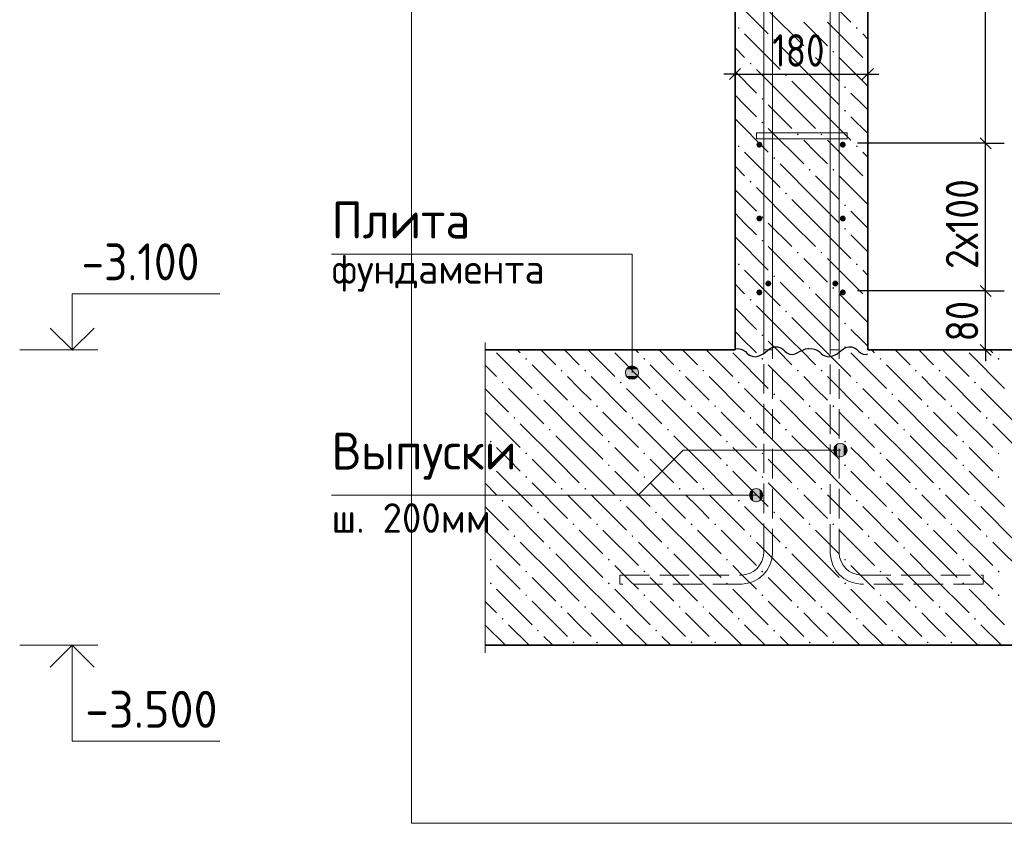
# Model space of a CAD drawing. Header units: millimetres. Extents: x 0 to 21000, y -5 to 14850.
# Tile 31 of 35: x 15901 to 19236, y 3448 to 6168. Entities that reach past the tile are written whole.
import ezdxf

# ---------------------------------------------------------------- set-up
doc = ezdxf.new("R2010")
doc.units = ezdxf.units.MM
doc.linetypes.add('______2', pattern=[135, 100, -35])
for name, color, linetype, lineweight in [('Standard', 7, 'Continuous', 25), ('Выпуски арматуры Г-обр.', 7, 'Continuous', 25), ('Позиционная метка диаметр_ шаг', 7, 'Continuous', 13), ('Позиционная метка линия выноска', 7, 'Continuous', 13), ('Примечания', 7, 'Continuous', 13), ('Стена фоновая арматура У1', 7, 'Continuous', 25), ('Стена фоновая арматура Х1', 7, 'Continuous', 25), ('Стена фоновая затяжка С-обр.', 7, 'Continuous', 25)]:
    doc.layers.add(name, color=color, linetype=linetype, lineweight=lineweight)
doc.layers.add('ЖБ Плита Фундамента верхний уровень', color=7, linetype='Continuous', lineweight=25, true_color=0x783c14)
doc.layers.add('ЖБ Стена верхний уровень', color=7, linetype='Continuous', lineweight=25, true_color=0x006e00)
doc.layers.add('Размерная выноска', color=7, linetype='Continuous')
doc.styles.add('ISOCPEUR', font='txt')

msp = doc.modelspace()

# ---------------------------------------------------------------- hatches: boundary and pattern name
at = {"layer": 'ЖБ Плита Фундамента верхний уровень', "linetype": 'Continuous', "lineweight": 18, "transparency": 33554687}
for points in [[(17613.4, 5019.9), (17616.6, 5023.2), (17619.9, 5019.9), (17616.6, 5016.7)], [(18013.4, 5019.9), (18016.6, 5023.2), (18019.9, 5019.9), (18016.6, 5016.7)], [(18413.4, 5019.9), (18416.6, 5023.2), (18419.9, 5019.9), (18416.6, 5016.7)], [(18813.4, 5019.9), (18816.6, 5023.2), (18819.9, 5019.9), (18816.6, 5016.7)], [(19213.4, 5019.9), (19216.6, 5023.2), (19219.9, 5019.9), (19216.6, 5016.7)], [(17733.4, 4979.9), (17736.6, 4983.2), (17739.8, 4979.9), (17736.6, 4976.7)], [(17813.4, 4979.9), (17816.6, 4983.2), (17819.9, 4979.9), (17816.6, 4976.7)], [(18133.4, 4979.9), (18136.6, 4983.2), (18139.8, 4979.9), (18136.6, 4976.7)], [(18213.4, 4979.9), (18216.6, 4983.2), (18219.9, 4979.9), (18216.6, 4976.7)], [(18533.4, 4979.9), (18536.6, 4983.2), (18539.8, 4979.9), (18536.6, 4976.7)], [(18613.4, 4979.9), (18616.6, 4983.2), (18619.9, 4979.9), (18616.6, 4976.7)], [(18933.4, 4979.9), (18936.6, 4983.2), (18939.8, 4979.9), (18936.6, 4976.7)], [(19013.4, 4979.9), (19016.6, 4983.2), (19019.9, 4979.9), (19016.6, 4976.7)], [(17533.4, 4939.9), (17536.6, 4943.2), (17539.8, 4939.9), (17536.6, 4936.7)], [(17933.4, 4939.9), (17936.6, 4943.2), (17939.8, 4939.9), (17936.6, 4936.7)], [(18333.4, 4939.9), (18336.6, 4943.2), (18339.8, 4939.9), (18336.6, 4936.7)], [(18733.4, 4939.9), (18736.6, 4943.2), (18739.8, 4939.9), (18736.6, 4936.7)], [(19133.4, 4939.9), (19136.6, 4943.2), (19139.8, 4939.9), (19136.6, 4936.7)], [(17653.4, 4899.9), (17656.6, 4903.2), (17659.9, 4899.9), (17656.6, 4896.7)], [(18053.4, 4899.9), (18056.6, 4903.2), (18059.9, 4899.9), (18056.6, 4896.7)], [(18453.4, 4899.9), (18456.6, 4903.2), (18459.9, 4899.9), (18456.6, 4896.7)], [(18853.4, 4899.9), (18856.6, 4903.2), (18859.9, 4899.9), (18856.6, 4896.7)], [(17773.4, 4859.9), (17776.6, 4863.2), (17779.8, 4859.9), (17776.6, 4856.7)], [(17853.4, 4859.9), (17856.6, 4863.2), (17859.9, 4859.9), (17856.6, 4856.7)], [(18173.4, 4859.9), (18176.6, 4863.2), (18179.8, 4859.9), (18176.6, 4856.7)], [(18253.4, 4859.9), (18256.6, 4863.2), (18259.9, 4859.9), (18256.6, 4856.7)], [(18573.4, 4859.9), (18576.6, 4863.2), (18579.8, 4859.9), (18576.6, 4856.7)], [(18653.4, 4859.9), (18656.6, 4863.2), (18659.9, 4859.9), (18656.6, 4856.7)], [(18973.4, 4859.9), (18976.6, 4863.2), (18979.8, 4859.9), (18976.6, 4856.7)], [(19053.4, 4859.9), (19056.6, 4863.2), (19059.9, 4859.9), (19056.6, 4856.7)], [(17573.4, 4819.9), (17576.6, 4823.2), (17579.8, 4819.9), (17576.6, 4816.7)], [(17973.4, 4819.9), (17976.6, 4823.2), (17979.8, 4819.9), (17976.6, 4816.7)], [(18373.4, 4819.9), (18376.6, 4823.2), (18379.8, 4819.9), (18376.6, 4816.7)], [(18773.4, 4819.9), (18776.6, 4823.2), (18779.8, 4819.9), (18776.6, 4816.7)], [(19173.4, 4819.9), (19176.6, 4823.2), (19179.8, 4819.9), (19176.6, 4816.7)], [(17693.4, 4779.9), (17696.6, 4783.2), (17699.9, 4779.9), (17696.6, 4776.7)], [(18093.4, 4779.9), (18096.6, 4783.2), (18099.9, 4779.9), (18096.6, 4776.7)], [(18493.4, 4779.9), (18496.6, 4783.2), (18499.9, 4779.9), (18496.6, 4776.7)], [(18893.4, 4779.9), (18896.6, 4783.2), (18899.9, 4779.9), (18896.6, 4776.7)], [(17493.4, 4739.9), (17496.6, 4743.2), (17499.9, 4739.9), (17496.6, 4736.7)], [(17893.4, 4739.9), (17896.6, 4743.2), (17899.9, 4739.9), (17896.6, 4736.7)], [(18293.4, 4739.9), (18296.6, 4743.2), (18299.9, 4739.9), (18296.6, 4736.7)], [(18693.4, 4739.9), (18696.6, 4743.2), (18699.9, 4739.9), (18696.6, 4736.7)], [(19093.4, 4739.9), (19096.6, 4743.2), (19099.9, 4739.9), (19096.6, 4736.7)], [(17613.4, 4699.9), (17616.6, 4703.2), (17619.9, 4699.9), (17616.6, 4696.7)], [(18013.4, 4699.9), (18016.6, 4703.2), (18019.9, 4699.9), (18016.6, 4696.7)], [(18413.4, 4699.9), (18416.6, 4703.2), (18419.9, 4699.9), (18416.6, 4696.7)], [(18813.4, 4699.9), (18816.6, 4703.2), (18819.9, 4699.9), (18816.6, 4696.7)], [(19213.4, 4699.9), (19216.6, 4703.2), (19219.9, 4699.9), (19216.6, 4696.7)], [(17493.4, 4659.9), (17496.6, 4663.2), (17499.9, 4659.9), (17496.6, 4656.7)], [(17893.4, 4659.9), (17896.6, 4663.2), (17899.9, 4659.9), (17896.6, 4656.7)], [(18293.4, 4659.9), (18296.6, 4663.2), (18299.9, 4659.9), (18296.6, 4656.7)], [(18693.4, 4659.9), (18696.6, 4663.2), (18699.9, 4659.9), (18696.6, 4656.7)], [(19093.4, 4659.9), (19096.6, 4663.2), (19099.9, 4659.9), (19096.6, 4656.7)], [(17613.4, 4619.9), (17616.6, 4623.2), (17619.9, 4619.9), (17616.6, 4616.7)], [(18013.4, 4619.9), (18016.6, 4623.2), (18019.9, 4619.9), (18016.6, 4616.7)], [(18413.4, 4619.9), (18416.6, 4623.2), (18419.9, 4619.9), (18416.6, 4616.7)], [(18813.4, 4619.9), (18816.6, 4623.2), (18819.9, 4619.9), (18816.6, 4616.7)], [(19213.4, 4619.9), (19216.6, 4623.2), (19219.9, 4619.9), (19216.6, 4616.7)], [(17733.4, 4579.9), (17736.6, 4583.2), (17739.8, 4579.9), (17736.6, 4576.7)], [(17813.4, 4579.9), (17816.6, 4583.2), (17819.9, 4579.9), (17816.6, 4576.7)], [(18133.4, 4579.9), (18136.6, 4583.2), (18139.8, 4579.9), (18136.6, 4576.7)], [(18213.4, 4579.9), (18216.6, 4583.2), (18219.9, 4579.9), (18216.6, 4576.7)], [(18533.4, 4579.9), (18536.6, 4583.2), (18539.8, 4579.9), (18536.6, 4576.7)], [(18613.4, 4579.9), (18616.6, 4583.2), (18619.9, 4579.9), (18616.6, 4576.7)], [(18933.4, 4579.9), (18936.6, 4583.2), (18939.8, 4579.9), (18936.6, 4576.7)], [(19013.4, 4579.9), (19016.6, 4583.2), (19019.9, 4579.9), (19016.6, 4576.7)], [(17533.4, 4539.9), (17536.6, 4543.2), (17539.8, 4539.9), (17536.6, 4536.7)], [(17933.4, 4539.9), (17936.6, 4543.2), (17939.8, 4539.9), (17936.6, 4536.7)], [(18333.4, 4539.9), (18336.6, 4543.2), (18339.8, 4539.9), (18336.6, 4536.7)], [(18733.4, 4539.9), (18736.6, 4543.2), (18739.8, 4539.9), (18736.6, 4536.7)], [(19133.4, 4539.9), (19136.6, 4543.2), (19139.8, 4539.9), (19136.6, 4536.7)], [(17653.4, 4499.9), (17656.6, 4503.2), (17659.9, 4499.9), (17656.6, 4496.7)], [(18053.4, 4499.9), (18056.6, 4503.2), (18059.9, 4499.9), (18056.6, 4496.7)], [(18453.4, 4499.9), (18456.6, 4503.2), (18459.9, 4499.9), (18456.6, 4496.7)], [(18853.4, 4499.9), (18856.6, 4503.2), (18859.9, 4499.9), (18856.6, 4496.7)], [(17773.4, 4459.9), (17776.6, 4463.2), (17779.8, 4459.9), (17776.6, 4456.7)], [(17853.4, 4459.9), (17856.6, 4463.2), (17859.9, 4459.9), (17856.6, 4456.7)], [(18173.4, 4459.9), (18176.6, 4463.2), (18179.8, 4459.9), (18176.6, 4456.7)], [(18253.4, 4459.9), (18256.6, 4463.2), (18259.9, 4459.9), (18256.6, 4456.7)], [(18573.4, 4459.9), (18576.6, 4463.2), (18579.8, 4459.9), (18576.6, 4456.7)], [(18653.4, 4459.9), (18656.6, 4463.2), (18659.9, 4459.9), (18656.6, 4456.7)], [(18973.4, 4459.9), (18976.6, 4463.2), (18979.8, 4459.9), (18976.6, 4456.7)], [(19053.4, 4459.9), (19056.6, 4463.2), (19059.9, 4459.9), (19056.6, 4456.7)], [(17573.4, 4419.9), (17576.6, 4423.2), (17579.8, 4419.9), (17576.6, 4416.7)], [(17973.4, 4419.9), (17976.6, 4423.2), (17979.8, 4419.9), (17976.6, 4416.7)], [(18373.4, 4419.9), (18376.6, 4423.2), (18379.8, 4419.9), (18376.6, 4416.7)], [(18773.4, 4419.9), (18776.6, 4423.2), (18779.8, 4419.9), (18776.6, 4416.7)], [(19173.4, 4419.9), (19176.6, 4423.2), (19179.8, 4419.9), (19176.6, 4416.7)], [(17693.4, 4379.9), (17696.6, 4383.2), (17699.9, 4379.9), (17696.6, 4376.7)], [(18093.4, 4379.9), (18096.6, 4383.2), (18099.9, 4379.9), (18096.6, 4376.7)], [(18493.4, 4379.9), (18496.6, 4383.2), (18499.9, 4379.9), (18496.6, 4376.7)], [(18893.4, 4379.9), (18896.6, 4383.2), (18899.9, 4379.9), (18896.6, 4376.7)], [(17493.4, 4339.9), (17496.6, 4343.2), (17499.9, 4339.9), (17496.6, 4336.7)], [(17893.4, 4339.9), (17896.6, 4343.2), (17899.9, 4339.9), (17896.6, 4336.7)], [(18293.4, 4339.9), (18296.6, 4343.2), (18299.9, 4339.9), (18296.6, 4336.7)], [(18693.4, 4339.9), (18696.6, 4343.2), (18699.9, 4339.9), (18696.6, 4336.7)], [(19093.4, 4339.9), (19096.6, 4343.2), (19099.9, 4339.9), (19096.6, 4336.7)], [(17613.4, 4299.9), (17616.6, 4303.2), (17619.9, 4299.9), (17616.6, 4296.7)], [(18013.4, 4299.9), (18016.6, 4303.2), (18019.9, 4299.9), (18016.6, 4296.7)], [(18413.4, 4299.9), (18416.6, 4303.2), (18419.9, 4299.9), (18416.6, 4296.7)], [(18813.4, 4299.9), (18816.6, 4303.2), (18819.9, 4299.9), (18816.6, 4296.7)], [(19213.4, 4299.9), (19216.6, 4303.2), (19219.9, 4299.9), (19216.6, 4296.7)], [(17493.4, 4259.9), (17496.6, 4263.2), (17499.9, 4259.9), (17496.6, 4256.7)], [(17893.4, 4259.9), (17896.6, 4263.2), (17899.9, 4259.9), (17896.6, 4256.7)], [(18293.4, 4259.9), (18296.6, 4263.2), (18299.9, 4259.9), (18296.6, 4256.7)], [(18693.4, 4259.9), (18696.6, 4263.2), (18699.9, 4259.9), (18696.6, 4256.7)], [(19093.4, 4259.9), (19096.6, 4263.2), (19099.9, 4259.9), (19096.6, 4256.7)], [(17613.4, 4219.9), (17616.6, 4223.2), (17619.9, 4219.9), (17616.6, 4216.7)], [(18013.4, 4219.9), (18016.6, 4223.2), (18019.9, 4219.9), (18016.6, 4216.7)], [(18413.4, 4219.9), (18416.6, 4223.2), (18419.9, 4219.9), (18416.6, 4216.7)], [(18813.4, 4219.9), (18816.6, 4223.2), (18819.9, 4219.9), (18816.6, 4216.7)], [(19213.4, 4219.9), (19216.6, 4223.2), (19219.9, 4219.9), (19216.6, 4216.7)], [(17733.4, 4179.9), (17736.6, 4183.2), (17739.8, 4179.9), (17736.6, 4176.7)], [(17813.4, 4179.9), (17816.6, 4183.2), (17819.9, 4179.9), (17816.6, 4176.7)], [(18133.4, 4179.9), (18136.6, 4183.2), (18139.8, 4179.9), (18136.6, 4176.7)], [(18213.4, 4179.9), (18216.6, 4183.2), (18219.9, 4179.9), (18216.6, 4176.7)], [(18533.4, 4179.9), (18536.6, 4183.2), (18539.8, 4179.9), (18536.6, 4176.7)], [(18613.4, 4179.9), (18616.6, 4183.2), (18619.9, 4179.9), (18616.6, 4176.7)], [(18933.4, 4179.9), (18936.6, 4183.2), (18939.8, 4179.9), (18936.6, 4176.7)], [(19013.4, 4179.9), (19016.6, 4183.2), (19019.9, 4179.9), (19016.6, 4176.7)], [(17533.4, 4139.9), (17536.6, 4143.2), (17539.8, 4139.9), (17536.6, 4136.7)], [(17933.4, 4139.9), (17936.6, 4143.2), (17939.8, 4139.9), (17936.6, 4136.7)], [(18333.4, 4139.9), (18336.6, 4143.2), (18339.8, 4139.9), (18336.6, 4136.7)], [(18733.4, 4139.9), (18736.6, 4143.2), (18739.8, 4139.9), (18736.6, 4136.7)], [(19133.4, 4139.9), (19136.6, 4143.2), (19139.8, 4139.9), (19136.6, 4136.7)], [(17653.4, 4099.9), (17656.6, 4103.2), (17659.9, 4099.9), (17656.6, 4096.7)], [(18053.4, 4099.9), (18056.6, 4103.2), (18059.9, 4099.9), (18056.6, 4096.7)], [(18453.4, 4099.9), (18456.6, 4103.2), (18459.9, 4099.9), (18456.6, 4096.7)], [(18853.4, 4099.9), (18856.6, 4103.2), (18859.9, 4099.9), (18856.6, 4096.7)], [(17773.4, 4059.9), (17776.6, 4063.2), (17779.8, 4059.9), (17776.6, 4056.7)], [(17853.4, 4059.9), (17856.6, 4063.2), (17859.9, 4059.9), (17856.6, 4056.7)], [(18173.4, 4059.9), (18176.6, 4063.2), (18179.8, 4059.9), (18176.6, 4056.7)], [(18253.4, 4059.9), (18256.6, 4063.2), (18259.9, 4059.9), (18256.6, 4056.7)], [(18573.4, 4059.9), (18576.6, 4063.2), (18579.8, 4059.9), (18576.6, 4056.7)], [(18653.4, 4059.9), (18656.6, 4063.2), (18659.9, 4059.9), (18656.6, 4056.7)], [(18973.4, 4059.9), (18976.6, 4063.2), (18979.8, 4059.9), (18976.6, 4056.7)], [(19053.4, 4059.9), (19056.6, 4063.2), (19059.9, 4059.9), (19056.6, 4056.7)]]:
    msp.add_hatch(color=7, dxfattribs=at).paths.add_polyline_path(points, flags=16)
at = {"layer": 'ЖБ Стена верхний уровень', "linetype": 'Continuous', "lineweight": 18, "transparency": 33554687}
for points in [[(18333.4, 6139.9), (18336.6, 6143.2), (18339.8, 6139.9), (18336.6, 6136.7)], [(18733.4, 6139.9), (18736.6, 6143.2), (18739.8, 6139.9), (18736.6, 6136.7)], [(18453.4, 6099.9), (18456.6, 6103.2), (18459.9, 6099.9), (18456.6, 6096.7)], [(18573.4, 6059.9), (18576.6, 6063.2), (18579.8, 6059.9), (18576.6, 6056.7)], [(18653.4, 6059.9), (18656.6, 6063.2), (18659.9, 6059.9), (18656.6, 6056.7)], [(18373.4, 6019.9), (18376.6, 6023.2), (18379.8, 6019.9), (18376.6, 6016.7)], [(18773.4, 6019.9), (18773.9, 6020.4), (18773.9, 6019.4)], [(18493.4, 5979.9), (18496.6, 5983.2), (18499.9, 5979.9), (18496.6, 5976.7)], [(18693.4, 5939.9), (18696.6, 5943.2), (18699.9, 5939.9), (18696.6, 5936.7)], [(18413.4, 5899.9), (18416.6, 5903.2), (18419.9, 5899.9), (18416.6, 5896.7)], [(18693.4, 5859.9), (18696.6, 5863.2), (18699.9, 5859.9), (18696.6, 5856.7)], [(18413.4, 5819.9), (18416.6, 5823.2), (18419.9, 5819.9), (18416.6, 5816.7)], [(18533.4, 5779.9), (18536.6, 5783.2), (18539.8, 5779.9), (18536.6, 5776.7)], [(18613.4, 5779.9), (18616.6, 5783.2), (18619.9, 5779.9), (18616.6, 5776.7)], [(18333.4, 5739.9), (18336.6, 5743.2), (18339.8, 5739.9), (18336.6, 5736.7)], [(18733.4, 5739.9), (18736.6, 5743.2), (18739.8, 5739.9), (18736.6, 5736.7)], [(18453.4, 5699.9), (18456.6, 5703.2), (18459.9, 5699.9), (18456.6, 5696.7)], [(18573.4, 5659.9), (18576.6, 5663.2), (18579.8, 5659.9), (18576.6, 5656.7)], [(18653.4, 5659.9), (18656.6, 5663.2), (18659.9, 5659.9), (18656.6, 5656.7)], [(18373.4, 5619.9), (18376.6, 5623.2), (18379.8, 5619.9), (18376.6, 5616.7)], [(18773.4, 5619.9), (18773.9, 5620.4), (18773.9, 5619.4)], [(18493.4, 5579.9), (18496.6, 5583.2), (18499.9, 5579.9), (18496.6, 5576.7)], [(18693.4, 5539.9), (18696.6, 5543.2), (18699.9, 5539.9), (18696.6, 5536.7)], [(18413.4, 5499.9), (18416.6, 5503.2), (18419.9, 5499.9), (18416.6, 5496.7)], [(18693.4, 5459.9), (18696.6, 5463.2), (18699.9, 5459.9), (18696.6, 5456.7)], [(18413.4, 5419.9), (18416.6, 5423.2), (18419.9, 5419.9), (18416.6, 5416.7)], [(18533.4, 5379.9), (18536.6, 5383.2), (18539.8, 5379.9), (18536.6, 5376.7)], [(18613.4, 5379.9), (18616.6, 5383.2), (18619.9, 5379.9), (18616.6, 5376.7)], [(18333.4, 5339.9), (18336.6, 5343.2), (18339.8, 5339.9), (18336.6, 5336.7)], [(18733.4, 5339.9), (18736.6, 5343.2), (18739.8, 5339.9), (18736.6, 5336.7)], [(18453.4, 5299.9), (18456.6, 5303.2), (18459.9, 5299.9), (18456.6, 5296.7)], [(18573.4, 5259.9), (18576.6, 5263.2), (18579.8, 5259.9), (18576.6, 5256.7)], [(18653.4, 5259.9), (18656.6, 5263.2), (18659.9, 5259.9), (18656.6, 5256.7)], [(18373.4, 5219.9), (18376.6, 5223.2), (18379.8, 5219.9), (18376.6, 5216.7)], [(18773.4, 5219.9), (18773.9, 5220.4), (18773.9, 5219.4)], [(18493.4, 5179.9), (18496.6, 5183.2), (18499.9, 5179.9), (18496.6, 5176.7)], [(18693.4, 5139.9), (18696.6, 5143.2), (18699.9, 5139.9), (18696.6, 5136.7)], [(18413.4, 5099.9), (18416.6, 5103.2), (18419.9, 5099.9), (18416.6, 5096.7)], [(18693.4, 5059.9), (18696.6, 5063.2), (18699.9, 5059.9), (18696.6, 5056.7)]]:
    msp.add_hatch(color=7, dxfattribs=at).paths.add_polyline_path(points, flags=16)
at = {"layer": 'Позиционная метка линия выноска', "linetype": 'Continuous', "lineweight": 13, "transparency": 33554687}
for points in [[(17952.6, 4973.5), (17997.6, 4973.5), (17994.4, 4984.7)], [(17952.6, 4973.5), (17994.4, 4984.7), (17955.7, 4984.7)], [(17955.7, 4962.2), (17997.6, 4973.5), (17952.6, 4973.5)], [(17955.7, 4984.7), (17994.4, 4984.7), (17986.3, 4992.8)], [(17955.7, 4984.7), (17986.3, 4992.8), (17963.8, 4992.8)], [(17955.7, 4962.2), (17994.4, 4962.2), (17997.6, 4973.5)], [(17963.8, 4992.8), (17986.3, 4992.8), (17975.1, 4996)], [(17963.8, 4954.1), (17994.4, 4962.2), (17955.7, 4962.2)], [(17963.8, 4954.1), (17986.3, 4954.1), (17994.4, 4962.2)], [(17986.3, 4954.1), (17963.8, 4954.1), (17975.1, 4951)], [(18661.3, 4700), (18661.3, 4722.5), (18658.2, 4711.2)], [(18669.4, 4691.9), (18669.4, 4730.6), (18661.3, 4722.5)], [(18669.4, 4691.9), (18661.3, 4722.5), (18661.3, 4700)], [(18680.7, 4688.7), (18680.7, 4733.7), (18669.4, 4730.6)], [(18680.7, 4688.7), (18669.4, 4730.6), (18669.4, 4691.9)], [(18691.9, 4691.9), (18691.9, 4730.6), (18680.7, 4733.7)], [(18691.9, 4691.9), (18680.7, 4733.7), (18680.7, 4688.7)], [(18700, 4700), (18700, 4722.5), (18691.9, 4730.6)], [(18700, 4700), (18691.9, 4730.6), (18691.9, 4691.9)], [(18700, 4722.5), (18700, 4700), (18703.2, 4711.2)], [(18376.3, 4547.3), (18376.3, 4569.8), (18373.2, 4558.6)], [(18384.4, 4539.2), (18384.4, 4577.9), (18376.3, 4569.8)], [(18384.4, 4539.2), (18376.3, 4569.8), (18376.3, 4547.3)], [(18395.7, 4536.1), (18395.7, 4581.1), (18384.4, 4577.9)], [(18395.7, 4536.1), (18384.4, 4577.9), (18384.4, 4539.2)], [(18406.9, 4539.2), (18406.9, 4577.9), (18395.7, 4581.1)], [(18406.9, 4539.2), (18395.7, 4581.1), (18395.7, 4536.1)], [(18415, 4547.3), (18415, 4569.8), (18406.9, 4577.9)], [(18415, 4547.3), (18406.9, 4577.9), (18406.9, 4539.2)], [(18415, 4569.8), (18415, 4547.3), (18418.2, 4558.6)]]:
    msp.add_hatch(color=7, dxfattribs=at).paths.add_polyline_path(points)
at = {"layer": 'Стена фоновая арматура У1', "linetype": 'Continuous', "lineweight": 13, "transparency": 33554687}
for points in [[(18416.4, 5745.1), (18415.6, 5748.9), (18413.4, 5752.1), (18410.2, 5754.3), (18406.4, 5755.1), (18402.5, 5754.3), (18399.3, 5752.1), (18397.1, 5748.9), (18396.4, 5745.1), (18397.1, 5741.2), (18399.3, 5738), (18402.5, 5735.8), (18406.4, 5735.1), (18410.2, 5735.8), (18413.4, 5738), (18415.6, 5741.2)], [(18698.9, 5745.1), (18698.1, 5748.9), (18695.9, 5752.1), (18692.7, 5754.3), (18688.9, 5755.1), (18685, 5754.3), (18681.8, 5752.1), (18679.6, 5748.9), (18678.9, 5745.1), (18679.6, 5741.2), (18681.8, 5738), (18685, 5735.8), (18688.9, 5735.1), (18692.7, 5735.8), (18695.9, 5738), (18698.1, 5741.2)], [(18416.4, 5495.1), (18415.6, 5498.9), (18413.4, 5502.1), (18410.2, 5504.3), (18406.4, 5505.1), (18402.5, 5504.3), (18399.3, 5502.1), (18397.1, 5498.9), (18396.4, 5495.1), (18397.1, 5491.2), (18399.3, 5488), (18402.5, 5485.8), (18406.4, 5485.1), (18410.2, 5485.8), (18413.4, 5488), (18415.6, 5491.2)], [(18698.9, 5495.1), (18698.1, 5498.9), (18695.9, 5502.1), (18692.7, 5504.3), (18688.9, 5505.1), (18685, 5504.3), (18681.8, 5502.1), (18679.6, 5498.9), (18678.9, 5495.1), (18679.6, 5491.2), (18681.8, 5488), (18685, 5485.8), (18688.9, 5485.1), (18692.7, 5485.8), (18695.9, 5488), (18698.1, 5491.2)], [(18416.4, 5245.1), (18415.6, 5248.9), (18413.4, 5252.1), (18410.2, 5254.3), (18406.4, 5255.1), (18402.5, 5254.3), (18399.3, 5252.1), (18397.1, 5248.9), (18396.4, 5245.1), (18397.1, 5241.2), (18399.3, 5238), (18402.5, 5235.8), (18406.4, 5235.1), (18410.2, 5235.8), (18413.4, 5238), (18415.6, 5241.2)], [(18698.9, 5245.1), (18698.1, 5248.9), (18695.9, 5252.1), (18692.7, 5254.3), (18688.9, 5255.1), (18685, 5254.3), (18681.8, 5252.1), (18679.6, 5248.9), (18678.9, 5245.1), (18679.6, 5241.2), (18681.8, 5238), (18685, 5235.8), (18688.9, 5235.1), (18692.7, 5235.8), (18695.9, 5238), (18698.1, 5241.2)]]:
    msp.add_hatch(color=7, dxfattribs=at).paths.add_polyline_path(points)
at = {"layer": 'Стена фоновая затяжка С-обр.', "linetype": 'Continuous', "lineweight": 13, "transparency": 33554687}
for points in [[(18446.7, 5275.1), (18446, 5278.9), (18443.8, 5282.1), (18440.6, 5284.3), (18436.7, 5285.1), (18432.9, 5284.3), (18429.7, 5282.1), (18427.5, 5278.9), (18426.7, 5275.1), (18427.5, 5271.2), (18429.7, 5268), (18432.9, 5265.8), (18436.7, 5265.1), (18440.6, 5265.8), (18443.8, 5268), (18446, 5271.2)], [(18673.6, 5275.1), (18672.9, 5278.9), (18670.7, 5282.1), (18667.5, 5284.3), (18663.6, 5285.1), (18659.8, 5284.3), (18656.6, 5282.1), (18654.4, 5278.9), (18653.6, 5275.1), (18654.4, 5271.2), (18656.6, 5268), (18659.8, 5265.8), (18663.6, 5265.1), (18667.5, 5265.8), (18670.7, 5268), (18672.9, 5271.2)]]:
    msp.add_hatch(color=7, dxfattribs=at).paths.add_polyline_path(points)

# ---------------------------------------------------------------- linework, layer by layer
at = {"layer": 'Standard', "color": 7, "linetype": 'Continuous', "lineweight": -3, "transparency": 33554687}
for p, q in [((19172.8, 5750.1), (19172.8, 11250)), ((18323.9, 5984.1), (18286.4, 5984.1)), ((18323.9, 5984.1), (18773.9, 5984.1)), ((18773.9, 5984.1), (18811.4, 5984.1)), ((19172.8, 5250.1), (19172.8, 5750.1)), ((19172.8, 5050.1), (19172.8, 5012.6))]:
    msp.add_line(p, q, dxfattribs=at)
at = {"layer": 'Standard', "color": 251, "linetype": 'Continuous', "lineweight": -3, "true_color": 0x656565, "transparency": 33554687}
for p, q in [((18323.9, 5984.1), (18323.9, 6046.6)), ((18773.9, 5984.1), (18773.9, 6046.6)), ((18323.9, 5984.1), (18323.9, 5921.6)), ((18773.9, 5984.1), (18773.9, 5921.6)), ((19172.8, 5750.1), (19110.3, 5750.1)), ((19172.8, 5750.1), (19235.3, 5750.1)), ((19172.8, 5250.1), (19110.3, 5250.1)), ((19172.8, 5250.1), (19235.3, 5250.1)), ((19172.8, 5050.1), (18823.9, 5050.1)), ((19172.8, 5050.1), (19110.3, 5050.1)), ((19172.8, 5050.1), (19235.3, 5050.1))]:
    msp.add_line(p, q, dxfattribs=at)
at = {"layer": 'Standard', "color": 7, "linetype": 'Continuous', "lineweight": 25, "transparency": 33554687}
for p, q in [((18305.1, 5965.3), (18342.6, 6002.8)), ((18755.1, 5965.3), (18792.6, 6002.8)), ((19191.5, 5731.3), (19154, 5768.8)), ((19191.5, 5231.3), (19154, 5268.8)), ((19191.5, 5031.3), (19154, 5068.8))]:
    msp.add_line(p, q, dxfattribs=at)
at = {"layer": 'Standard', "color": 7, "linetype": 'Continuous', "lineweight": 13, "transparency": 33554687}
for p, q in [((15901.3, 5050.1), (16166.3, 5050.1)), ((15901.3, 4050.1), (16166.3, 4050.1))]:
    msp.add_line(p, q, dxfattribs=at)
at = {"layer": 'Standard', "color": 254, "linetype": 'Continuous', "lineweight": 18, "true_color": 0xc4c4ff, "transparency": 33554687}
msp.add_lwpolyline([(17227.8, 3447.6), (19635.3, 3447.6), (19635.3, 14179.6), (17227.8, 14179.6), (17227.8, 3447.6)], dxfattribs=at)
at = {"layer": 'Standard', "color": 251, "linetype": 'Continuous', "lineweight": -3, "true_color": 0x656565, "transparency": 33554687}
for points in [[(19172.8, 5750.1), (19164.3, 5750.1), (19164.3, 5750.1), (19164.3, 5750.1), (19164.3, 5750.1), (19164.3, 5750.1), (19164.3, 5750.1), (18738.9, 5750.1)], [(19172.8, 5250.1), (19164.3, 5250.1), (19164.3, 5250.1), (19164.3, 5250.1), (19164.3, 5250.1), (19164.3, 5250.1), (19164.3, 5250.1), (19164.3, 5250.1), (19164.3, 5250.1), (18738.9, 5250.1)]]:
    msp.add_lwpolyline(points, dxfattribs=at)
at = {"layer": 'Standard', "color": 7, "linetype": 'Continuous', "lineweight": 13, "transparency": 33554687}
for points in [[(16079.2, 5050.1), (16079.2, 5240.1), (16579.2, 5240.1)], [(16079.2, 4050.1), (16079.2, 3725.1), (16579.2, 3725.1)]]:
    msp.add_lwpolyline(points, dxfattribs=at)
at = {"layer": 'Standard', "color": 7, "linetype": 'Continuous', "lineweight": -3, "transparency": 33554687}
msp.add_lwpolyline([(19172.8, 5050.1), (19172.8, 5127.3), (19172.8, 5127.3), (19172.8, 5250.1)], dxfattribs=at)
at = {"layer": 'Standard', "color": 7, "linetype": 'Continuous', "lineweight": 35, "transparency": 33554687}
for points in [[(16005, 5124.3), (16079.2, 5050.1), (16153.5, 5124.3)], [(16005, 3975.8), (16079.2, 4050.1), (16153.5, 3975.8)]]:
    msp.add_lwpolyline(points, dxfattribs=at)
at = {"layer": 'Выпуски арматуры Г-обр.', "color": 251, "linetype": '______2', "lineweight": 13, "true_color": 0x656565, "transparency": 33554687}
for points in [[(18451.4, 7550), (18451.4, 4360.5), (18448.7, 4341.6), (18442.3, 4322), (18432.2, 4304), (18419.8, 4289.1), (18404.9, 4276.7), (18386.9, 4266.6), (18367.3, 4260.2), (18348.5, 4257.6), (17933.9, 4257.6), (17933.9, 4287.6), (18346.4, 4287.6), (18360.5, 4289.5), (18374.7, 4294.2), (18387.8, 4301.5), (18398.5, 4310.4), (18407.4, 4321.1), (18414.7, 4334.2), (18419.4, 4348.4), (18421.4, 4362.5), (18421.4, 7550), (18451.4, 7550)], [(18676.3, 7550), (18676.3, 4362.5), (18678.3, 4348.4), (18683, 4334.2), (18690.3, 4321.1), (18699.2, 4310.4), (18709.9, 4301.5), (18723, 4294.2), (18737.2, 4289.5), (18751.3, 4287.6), (19163.8, 4287.6), (19163.8, 4257.6), (18749.3, 4257.6), (18730.4, 4260.2), (18710.8, 4266.6), (18692.8, 4276.7), (18677.9, 4289.1), (18665.5, 4304), (18655.4, 4322), (18649, 4341.6), (18646.3, 4360.5), (18646.3, 7550), (18676.3, 7550)]]:
    msp.add_lwpolyline(points, dxfattribs=at)
at = {"layer": 'ЖБ Плита Фундамента верхний уровень', "color": 7, "linetype": 'Continuous', "lineweight": 35, "transparency": 33554687}
for p, q in [((18323.9, 5050.1), (17477.8, 5050.1)), ((19385.3, 5050.1), (18773.9, 5050.1)), ((17477.8, 4050.1), (19385.3, 4050.1))]:
    msp.add_line(p, q, dxfattribs=at)
at = {"layer": 'ЖБ Плита Фундамента верхний уровень', "color": 252, "linetype": 'Continuous', "lineweight": 18, "true_color": 0x8f8f8f, "transparency": 33554687}
for p, q in [((17516.6, 5039.9), (17636.6, 4919.9)), ((17596.6, 5039.9), (17586.5, 5050.1)), ((17666.5, 5050.1), (17716.6, 4999.9)), ((17746.5, 5050.1), (17796.6, 4999.9)), ((17826.4, 5050.1), (17916.6, 4959.9)), ((17916.6, 5039.9), (18036.6, 4919.9)), ((17996.6, 5039.9), (17986.5, 5050.1)), ((18066.5, 5050.1), (18116.6, 4999.9)), ((18146.5, 5050.1), (18196.6, 4999.9)), ((18226.4, 5050.1), (18316.6, 4959.9)), ((18316.6, 5039.9), (18436.6, 4919.9)), ((18396.6, 5039.9), (18386.5, 5050.1)), ((18466.5, 5050.1), (18516.6, 4999.9)), ((18546.5, 5050.1), (18596.6, 4999.9)), ((18626.4, 5050.1), (18716.6, 4959.9)), ((18716.6, 5039.9), (18836.6, 4919.9)), ((18796.6, 5039.9), (18786.5, 5050.1)), ((18866.5, 5050.1), (18916.6, 4999.9)), ((18946.5, 5050.1), (18996.6, 4999.9)), ((19026.4, 5050.1), (19116.6, 4959.9)), ((19116.6, 5039.9), (19236.6, 4919.9)), ((19196.6, 5039.9), (19186.5, 5050.1)), ((17477.8, 4998.7), (17516.6, 4959.9)), ((17636.6, 4999.9), (17756.6, 4879.9)), ((18036.6, 4999.9), (18156.6, 4879.9)), ((18436.6, 4999.9), (18556.6, 4879.9)), ((18836.6, 4999.9), (18956.6, 4879.9)), ((17796.6, 4919.9), (17756.6, 4959.9)), ((17836.6, 4959.9), (17956.6, 4839.9)), ((18196.6, 4919.9), (18156.6, 4959.9)), ((18236.6, 4959.9), (18356.6, 4839.9)), ((18596.6, 4919.9), (18556.6, 4959.9)), ((18636.6, 4959.9), (18756.6, 4839.9)), ((18996.6, 4919.9), (18956.6, 4959.9)), ((19036.6, 4959.9), (19156.6, 4839.9)), ((17477.8, 4918.7), (17556.6, 4839.9)), ((17556.6, 4919.9), (17676.6, 4799.9)), ((17836.6, 4879.9), (17796.6, 4919.9)), ((17956.6, 4919.9), (18076.6, 4799.9)), ((18236.6, 4879.9), (18196.6, 4919.9)), ((18356.6, 4919.9), (18476.6, 4799.9)), ((18636.6, 4879.9), (18596.6, 4919.9)), ((18756.6, 4919.9), (18876.6, 4799.9)), ((19036.6, 4879.9), (18996.6, 4919.9)), ((19156.6, 4919.9), (19276.6, 4799.9)), ((17796.6, 4759.9), (17676.6, 4879.9)), ((18196.6, 4759.9), (18076.6, 4879.9)), ((18596.6, 4759.9), (18476.6, 4879.9)), ((18996.6, 4759.9), (18876.6, 4879.9)), ((17477.8, 4838.7), (17596.6, 4719.9)), ((17796.6, 4839.9), (17876.6, 4759.9)), ((17876.6, 4839.9), (17996.6, 4719.9)), ((18196.6, 4839.9), (18276.6, 4759.9)), ((18276.6, 4839.9), (18396.6, 4719.9)), ((18596.6, 4839.9), (18676.6, 4759.9)), ((18676.6, 4839.9), (18796.6, 4719.9)), ((18996.6, 4839.9), (19076.6, 4759.9)), ((19076.6, 4839.9), (19196.6, 4719.9)), ((17716.6, 4679.9), (17596.6, 4799.9)), ((18116.6, 4679.9), (17996.6, 4799.9)), ((18516.6, 4679.9), (18396.6, 4799.9)), ((18916.6, 4679.9), (18796.6, 4799.9)), ((19316.6, 4679.9), (19196.6, 4799.9)), ((17716.6, 4759.9), (17796.6, 4679.9)), ((17796.6, 4759.9), (17876.6, 4679.9)), ((18116.6, 4759.9), (18196.6, 4679.9)), ((18196.6, 4759.9), (18276.6, 4679.9)), ((18516.6, 4759.9), (18596.6, 4679.9)), ((18596.6, 4759.9), (18676.6, 4679.9)), ((18916.6, 4759.9), (18996.6, 4679.9)), ((18996.6, 4759.9), (19076.6, 4679.9)), ((17556.6, 4679.9), (17516.6, 4719.9)), ((17956.6, 4679.9), (17916.6, 4719.9)), ((18356.6, 4679.9), (18316.6, 4719.9)), ((18756.6, 4679.9), (18716.6, 4719.9)), ((19156.6, 4679.9), (19116.6, 4719.9)), ((17596.6, 4639.9), (17556.6, 4679.9)), ((17636.6, 4679.9), (17716.6, 4599.9)), ((17716.6, 4679.9), (17796.6, 4599.9)), ((17796.6, 4679.9), (17916.6, 4559.9)), ((17996.6, 4639.9), (17956.6, 4679.9)), ((18036.6, 4679.9), (18116.6, 4599.9)), ((18116.6, 4679.9), (18196.6, 4599.9)), ((18196.6, 4679.9), (18316.6, 4559.9)), ((18396.6, 4639.9), (18356.6, 4679.9)), ((18436.6, 4679.9), (18516.6, 4599.9)), ((18516.6, 4679.9), (18596.6, 4599.9)), ((18596.6, 4679.9), (18716.6, 4559.9)), ((18796.6, 4639.9), (18756.6, 4679.9)), ((18836.6, 4679.9), (18916.6, 4599.9)), ((18916.6, 4679.9), (18996.6, 4599.9)), ((18996.6, 4679.9), (19116.6, 4559.9)), ((19196.6, 4639.9), (19156.6, 4679.9)), ((17516.6, 4639.9), (17636.6, 4519.9)), ((17916.6, 4639.9), (18036.6, 4519.9)), ((18316.6, 4639.9), (18436.6, 4519.9)), ((18716.6, 4639.9), (18836.6, 4519.9)), ((19116.6, 4639.9), (19236.6, 4519.9)), ((17477.8, 4598.7), (17516.6, 4559.9)), ((17636.6, 4599.9), (17756.6, 4479.9)), ((18036.6, 4599.9), (18156.6, 4479.9)), ((18436.6, 4599.9), (18556.6, 4479.9)), ((18836.6, 4599.9), (18956.6, 4479.9)), ((17796.6, 4519.9), (17756.6, 4559.9)), ((17836.6, 4559.9), (17956.6, 4439.9)), ((18196.6, 4519.9), (18156.6, 4559.9)), ((18236.6, 4559.9), (18356.6, 4439.9)), ((18596.6, 4519.9), (18556.6, 4559.9)), ((18636.6, 4559.9), (18756.6, 4439.9)), ((18996.6, 4519.9), (18956.6, 4559.9)), ((19036.6, 4559.9), (19156.6, 4439.9)), ((17477.8, 4518.7), (17556.6, 4439.9)), ((17556.6, 4519.9), (17676.6, 4399.9)), ((17836.6, 4479.9), (17796.6, 4519.9)), ((17956.6, 4519.9), (18076.6, 4399.9)), ((18236.6, 4479.9), (18196.6, 4519.9)), ((18356.6, 4519.9), (18476.6, 4399.9)), ((18636.6, 4479.9), (18596.6, 4519.9)), ((18756.6, 4519.9), (18876.6, 4399.9)), ((19036.6, 4479.9), (18996.6, 4519.9)), ((19156.6, 4519.9), (19276.6, 4399.9)), ((17796.6, 4359.9), (17676.6, 4479.9)), ((18196.6, 4359.9), (18076.6, 4479.9)), ((18596.6, 4359.9), (18476.6, 4479.9)), ((18996.6, 4359.9), (18876.6, 4479.9)), ((17477.8, 4438.7), (17596.6, 4319.9)), ((17796.6, 4439.9), (17876.6, 4359.9)), ((17876.6, 4439.9), (17996.6, 4319.9)), ((18196.6, 4439.9), (18276.6, 4359.9)), ((18276.6, 4439.9), (18396.6, 4319.9)), ((18596.6, 4439.9), (18676.6, 4359.9)), ((18676.6, 4439.9), (18796.6, 4319.9)), ((18996.6, 4439.9), (19076.6, 4359.9)), ((19076.6, 4439.9), (19196.6, 4319.9)), ((17716.6, 4279.9), (17596.6, 4399.9)), ((18116.6, 4279.9), (17996.6, 4399.9)), ((18516.6, 4279.9), (18396.6, 4399.9)), ((18916.6, 4279.9), (18796.6, 4399.9)), ((19316.6, 4279.9), (19196.6, 4399.9)), ((17716.6, 4359.9), (17796.6, 4279.9)), ((17796.6, 4359.9), (17876.6, 4279.9)), ((18116.6, 4359.9), (18196.6, 4279.9)), ((18196.6, 4359.9), (18276.6, 4279.9)), ((18516.6, 4359.9), (18596.6, 4279.9)), ((18596.6, 4359.9), (18676.6, 4279.9)), ((18916.6, 4359.9), (18996.6, 4279.9)), ((18996.6, 4359.9), (19076.6, 4279.9)), ((17556.6, 4279.9), (17516.6, 4319.9)), ((17956.6, 4279.9), (17916.6, 4319.9)), ((18356.6, 4279.9), (18316.6, 4319.9)), ((18756.6, 4279.9), (18716.6, 4319.9)), ((19156.6, 4279.9), (19116.6, 4319.9)), ((17596.6, 4239.9), (17556.6, 4279.9)), ((17636.6, 4279.9), (17716.6, 4199.9)), ((17716.6, 4279.9), (17796.6, 4199.9)), ((17796.6, 4279.9), (17916.6, 4159.9)), ((17996.6, 4239.9), (17956.6, 4279.9)), ((18036.6, 4279.9), (18116.6, 4199.9)), ((18116.6, 4279.9), (18196.6, 4199.9)), ((18196.6, 4279.9), (18316.6, 4159.9)), ((18396.6, 4239.9), (18356.6, 4279.9)), ((18436.6, 4279.9), (18516.6, 4199.9)), ((18516.6, 4279.9), (18596.6, 4199.9)), ((18596.6, 4279.9), (18716.6, 4159.9)), ((18796.6, 4239.9), (18756.6, 4279.9)), ((18836.6, 4279.9), (18916.6, 4199.9)), ((18916.6, 4279.9), (18996.6, 4199.9)), ((18996.6, 4279.9), (19116.6, 4159.9)), ((19196.6, 4239.9), (19156.6, 4279.9)), ((17516.6, 4239.9), (17636.6, 4119.9)), ((17916.6, 4239.9), (18036.6, 4119.9)), ((18316.6, 4239.9), (18436.6, 4119.9)), ((18716.6, 4239.9), (18836.6, 4119.9)), ((19116.6, 4239.9), (19236.6, 4119.9)), ((17477.8, 4198.7), (17516.6, 4159.9)), ((17636.6, 4199.9), (17756.6, 4079.9)), ((18036.6, 4199.9), (18156.6, 4079.9)), ((18436.6, 4199.9), (18556.6, 4079.9)), ((18836.6, 4199.9), (18956.6, 4079.9)), ((17796.6, 4119.9), (17756.6, 4159.9)), ((17836.6, 4159.9), (17946.5, 4050.1)), ((18196.6, 4119.9), (18156.6, 4159.9)), ((18236.6, 4159.9), (18346.5, 4050.1)), ((18596.6, 4119.9), (18556.6, 4159.9)), ((18636.6, 4159.9), (18746.5, 4050.1)), ((18996.6, 4119.9), (18956.6, 4159.9)), ((19036.6, 4159.9), (19146.5, 4050.1)), ((17477.8, 4118.7), (17546.5, 4050.1)), ((17556.6, 4119.9), (17626.5, 4050.1)), ((17836.6, 4079.9), (17796.6, 4119.9)), ((17956.6, 4119.9), (18026.5, 4050.1)), ((18236.6, 4079.9), (18196.6, 4119.9)), ((18356.6, 4119.9), (18426.5, 4050.1)), ((18636.6, 4079.9), (18596.6, 4119.9)), ((18756.6, 4119.9), (18826.5, 4050.1)), ((19036.6, 4079.9), (18996.6, 4119.9)), ((19156.6, 4119.9), (19226.5, 4050.1)), ((17706.5, 4050.1), (17676.6, 4079.9)), ((18106.5, 4050.1), (18076.6, 4079.9)), ((18506.5, 4050.1), (18476.6, 4079.9)), ((18906.5, 4050.1), (18876.6, 4079.9))]:
    msp.add_line(p, q, dxfattribs=at)
at = {"layer": 'ЖБ Стена верхний уровень', "color": 7, "linetype": 'Continuous', "lineweight": 35, "transparency": 33554687}
for p, q in [((18323.9, 11900), (18323.9, 5050.1)), ((18773.9, 5050.1), (18773.9, 8800))]:
    msp.add_line(p, q, dxfattribs=at)
at = {"layer": 'ЖБ Стена верхний уровень', "color": 9, "linetype": 'Continuous', "lineweight": 18, "true_color": 0xc7c7c7, "transparency": 33554687}
for p, q in [((18596.6, 6279.9), (18716.6, 6159.9)), ((18323.9, 6232.7), (18436.6, 6119.9)), ((18436.6, 6199.9), (18556.6, 6079.9)), ((18596.6, 6119.9), (18556.6, 6159.9)), ((18636.6, 6159.9), (18756.6, 6039.9)), ((18356.6, 6119.9), (18476.6, 5999.9)), ((18636.6, 6079.9), (18596.6, 6119.9)), ((18756.6, 6119.9), (18773.9, 6102.7)), ((18323.9, 6072.7), (18356.6, 6039.9)), ((18596.6, 5959.9), (18476.6, 6079.9)), ((18596.6, 6039.9), (18676.6, 5959.9)), ((18676.6, 6039.9), (18773.9, 5942.7)), ((18323.9, 5992.7), (18396.6, 5919.9)), ((18516.6, 5879.9), (18396.6, 5999.9)), ((18516.6, 5959.9), (18596.6, 5879.9)), ((18596.6, 5959.9), (18676.6, 5879.9)), ((18356.6, 5879.9), (18323.9, 5912.7)), ((18756.6, 5879.9), (18716.6, 5919.9)), ((18396.6, 5839.9), (18356.6, 5879.9)), ((18436.6, 5879.9), (18516.6, 5799.9)), ((18516.6, 5879.9), (18596.6, 5799.9)), ((18596.6, 5879.9), (18716.6, 5759.9)), ((18773.9, 5862.7), (18756.6, 5879.9)), ((18716.6, 5839.9), (18773.9, 5782.7)), ((18323.9, 5832.7), (18436.6, 5719.9)), ((18436.6, 5799.9), (18556.6, 5679.9)), ((18596.6, 5719.9), (18556.6, 5759.9)), ((18636.6, 5759.9), (18756.6, 5639.9)), ((18356.6, 5719.9), (18476.6, 5599.9)), ((18636.6, 5679.9), (18596.6, 5719.9)), ((18756.6, 5719.9), (18773.9, 5702.7)), ((18323.9, 5672.7), (18356.6, 5639.9)), ((18596.6, 5559.9), (18476.6, 5679.9)), ((18596.6, 5639.9), (18676.6, 5559.9)), ((18676.6, 5639.9), (18773.9, 5542.7)), ((18323.9, 5592.7), (18396.6, 5519.9)), ((18516.6, 5479.9), (18396.6, 5599.9)), ((18516.6, 5559.9), (18596.6, 5479.9)), ((18596.6, 5559.9), (18676.6, 5479.9)), ((18356.6, 5479.9), (18323.9, 5512.7)), ((18756.6, 5479.9), (18716.6, 5519.9)), ((18396.6, 5439.9), (18356.6, 5479.9)), ((18436.6, 5479.9), (18516.6, 5399.9)), ((18516.6, 5479.9), (18596.6, 5399.9)), ((18596.6, 5479.9), (18716.6, 5359.9)), ((18773.9, 5462.7), (18756.6, 5479.9)), ((18716.6, 5439.9), (18773.9, 5382.7)), ((18323.9, 5432.7), (18436.6, 5319.9)), ((18436.6, 5399.9), (18556.6, 5279.9)), ((18596.6, 5319.9), (18556.6, 5359.9)), ((18636.6, 5359.9), (18756.6, 5239.9)), ((18356.6, 5319.9), (18476.6, 5199.9)), ((18636.6, 5279.9), (18596.6, 5319.9)), ((18756.6, 5319.9), (18773.9, 5302.7)), ((18323.9, 5272.7), (18356.6, 5239.9)), ((18596.6, 5159.9), (18476.6, 5279.9)), ((18596.6, 5239.9), (18676.6, 5159.9)), ((18676.6, 5239.9), (18773.9, 5142.7)), ((18323.9, 5192.7), (18396.6, 5119.9)), ((18516.6, 5079.9), (18396.6, 5199.9)), ((18516.6, 5159.9), (18596.6, 5079.9)), ((18596.6, 5159.9), (18676.6, 5079.9)), ((18356.6, 5079.9), (18323.9, 5112.7)), ((18756.6, 5079.9), (18716.6, 5119.9)), ((18386.5, 5050.1), (18356.6, 5079.9)), ((18436.6, 5079.9), (18466.5, 5050.1)), ((18516.6, 5079.9), (18546.5, 5050.1)), ((18596.6, 5079.9), (18626.4, 5050.1)), ((18773.9, 5062.7), (18756.6, 5079.9))]:
    msp.add_line(p, q, dxfattribs=at)
at = {"layer": 'Позиционная метка линия выноска', "color": 7, "linetype": 'Continuous', "lineweight": 13, "transparency": 33554687}
for p, q in [((17952.6, 4973.5), (17952.6, 4973.5)), ((17975.1, 4996), (17975.1, 4996)), ((17997.6, 4973.5), (17997.6, 4973.5)), ((17975.1, 4951), (17975.1, 4951)), ((18658.2, 4711.2), (18658.2, 4711.2)), ((18680.7, 4733.7), (18680.7, 4733.7)), ((18703.2, 4711.2), (18703.2, 4711.2)), ((18680.7, 4688.7), (18680.7, 4688.7)), ((18395.7, 4581.1), (18395.7, 4581.1)), ((18373.2, 4558.6), (18373.2, 4558.6)), ((18395.7, 4536.1), (18395.7, 4536.1)), ((18418.2, 4558.6), (18418.2, 4558.6))]:
    msp.add_line(p, q, dxfattribs=at)
for points in [[(17975.1, 4973.5), (17975.1, 5374.9), (16957.8, 5374.9)], [(18680.7, 4711.2), (18148.4, 4711.2), (17995.8, 4558.6)], [(18395.7, 4558.6), (18125.1, 4558.6), (16957.8, 4558.6)]]:
    msp.add_lwpolyline(points, dxfattribs=at)
for centre in [(17975.1, 4973.5), (18680.7, 4711.2), (18395.7, 4558.6)]:
    msp.add_circle(centre, 22.5, dxfattribs=at)
at = {"layer": 'Примечания', "color": 7, "linetype": 'Continuous', "lineweight": 25, "transparency": 33554687}
for points in [[(18323.9, 5054.4), (18333.1, 5054.6), (18343.1, 5053.1), (18352.1, 5049.8), (18359.4, 5044.4), (18365.6, 5037.9), (18372.9, 5032.4), (18382.1, 5029.1), (18391.9, 5027.2), (18401.6, 5029.3), (18410.6, 5032.9), (18419.4, 5036.9), (18426.9, 5042.3), (18433.9, 5048), (18440.9, 5053.7), (18449.4, 5058.2), (18458.9, 5060.6), (18468.9, 5060.3), (18478.6, 5057.6), (18485.9, 5052.3), (18492.4, 5046), (18499.4, 5040.3), (18507.9, 5036.1), (18517.9, 5035.1), (18527.6, 5037.5), (18536.4, 5041.3), (18544.9, 5045.6), (18553.6, 5049.7), (18562.1, 5053.7), (18571.9, 5055.6), (18573.9, 5055.8)], [(18573.9, 5054.4), (18583.1, 5054.6), (18593.1, 5053.1), (18602.1, 5049.8), (18609.4, 5044.4), (18615.6, 5037.9), (18622.9, 5032.4), (18632.1, 5029.1), (18641.9, 5027.2), (18651.6, 5029.3), (18660.6, 5032.9), (18669.4, 5036.9), (18676.9, 5042.3), (18683.9, 5048), (18690.9, 5053.7), (18699.4, 5058.2), (18708.9, 5060.6), (18718.9, 5060.3), (18728.6, 5057.6), (18735.9, 5052.3), (18742.4, 5046), (18749.4, 5040.3), (18757.9, 5036.1), (18767.9, 5035.1), (18773.9, 5036.6)]]:
    msp.add_lwpolyline(points, dxfattribs=at)
at = {"layer": 'Размерная выноска', "color": 7, "linetype": 'Continuous', "lineweight": 13, "transparency": 33554687}
msp.add_line((17477.8, 4025.1), (17477.8, 5075.1), dxfattribs=at)
at = {"layer": 'Стена фоновая арматура Х1', "color": 7, "linetype": 'Continuous', "lineweight": 18, "transparency": 33554687}
for points in [[(18421.4, 5050.1), (18421.4, 13944.6), (18451.4, 13944.6), (18451.4, 5050.1), (18421.4, 5050.1)], [(18646.4, 5050.1), (18646.4, 13944.6), (18676.3, 13944.6), (18676.3, 5050.1), (18646.4, 5050.1)]]:
    msp.add_lwpolyline(points, dxfattribs=at)
at = {"layer": 'Стена фоновая затяжка С-обр.', "color": 98, "linetype": 'Continuous', "lineweight": 13, "true_color": 0x005000, "transparency": 33554687}
msp.add_lwpolyline([(18396.4, 5785.1), (18703.9, 5785.1), (18703.9, 5765.1), (18396.4, 5765.1), (18396.4, 5785.1)], dxfattribs=at)

# ---------------------------------------------------------------- texts
at = {"layer": 'Standard', "color": 7, "linetype": 'Continuous', "lineweight": 25, "transparency": 33554687, "attachment_point": 7, "style": 'ISOCPEUR'}
for s, insert, char_height, width in [('\\W0.83;180', (18449.9, 6009.1), 110, 254.286), ('\\W0.90;-3.100', (16110.5, 5285.9), 125, 505.886), ('\\W0.95;-3.500', (16123, 3770.9), 125, 533.936)]:
    msp.add_mtext(s, dxfattribs=dict(at, insert=insert, char_height=char_height, width=width))
at = {"layer": 'Standard', "color": 7, "linetype": 'Continuous', "lineweight": 25, "transparency": 33554687, "char_height": 110, "attachment_point": 7, "rotation": 90, "style": 'ISOCPEUR'}
for s, insert, width in [('\\W0.89;2х100', (19147.8, 5324.1), 411.777), ('\\W0.87;80', (19147.8, 5078.6), 201.962)]:
    msp.add_mtext(s, dxfattribs=dict(at, insert=insert, width=width))
at = {"layer": 'Позиционная метка диаметр_ шаг', "color": 7, "linetype": 'Continuous', "lineweight": 25, "transparency": 33554687, "attachment_point": 7, "style": 'ISOCPEUR'}
for s, insert, char_height, width in [('\\W0.95;Плита', (16957.8, 5427.4), 125, 546.664), ('\\W0.97;фундамента', (16957.8, 5247.4), 100, 818.281), ('\\W0.96;Выпуски', (16957.8, 4611.1), 125, 684.715), ('\\W0.96;ш. 200мм', (16957.8, 4431.1), 100, 597.947)]:
    msp.add_mtext(s, dxfattribs=dict(at, insert=insert, char_height=char_height, width=width))

doc.saveas('drawing.dxf')
